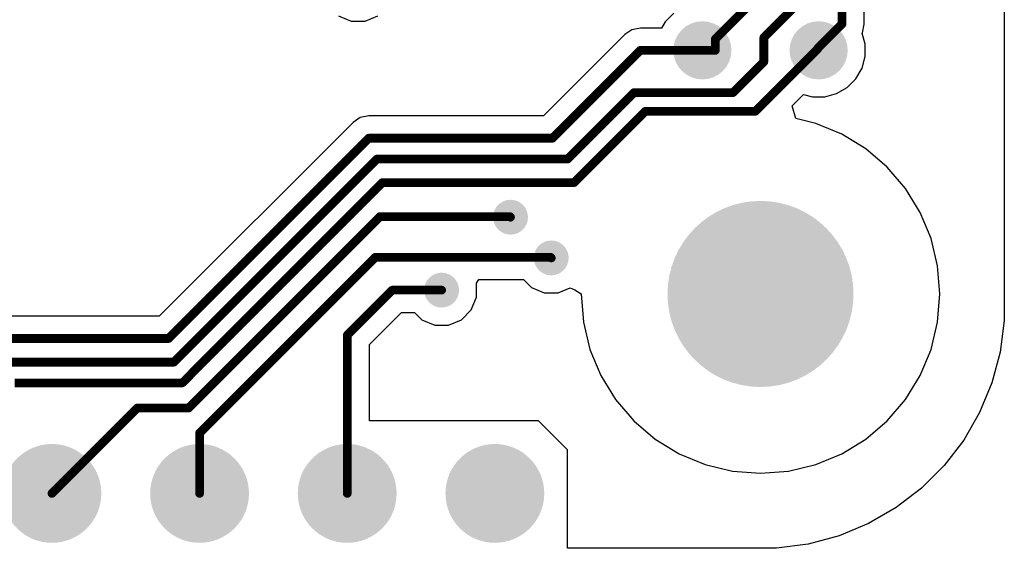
# Model space of a CAD drawing. Header units: inches. Extents: x 0.3 to 40.7, y 0.3 to 25.1.
# Tile 3 of 5: x 23.8 to 40.7, y 0.3 to 9.4. Entities that reach past the tile are written whole.
import ezdxf

# ---------------------------------------------------------------- set-up
doc = ezdxf.new("R2010")
doc.units = ezdxf.units.IN
for name, color, linetype in [('BOTTOM', 5, 'Continuous'), ('Pad Holes', 156, 'Continuous'), ('Via Holes', 16, 'Continuous')]:
    doc.layers.add(name, color=color, linetype=linetype)

# ---------------------------------------------------------------- blocks, each defined once
blk = doc.blocks.new('TP_1_00MM_B_2439')
at = {"layer": 'BOTTOM'}
h = blk.add_hatch(color=5, dxfattribs=at)
edge = h.paths.add_edge_path()
edge.add_arc((0, 0), 0.5, 0, 360)
blk = doc.blocks.new('TP_1_00MM_B_2444')
at = {"layer": 'BOTTOM'}
h = blk.add_hatch(color=5, dxfattribs=at)
edge = h.paths.add_edge_path()
edge.add_arc((0, 0), 0.5, 0, 360)
blk = doc.blocks.new('PIN_HEADER_2_54___VERT__1_10POS_2448')
at = {"layer": 'BOTTOM'}
h = blk.add_hatch(color=5, dxfattribs=at)
edge = h.paths.add_edge_path()
edge.add_arc((3.81, 0), 0.85, 0, 360)
h = blk.add_hatch(color=5, dxfattribs=at)
edge = h.paths.add_edge_path()
edge.add_arc((6.35, 0), 0.85, 0, 360)
h = blk.add_hatch(color=5, dxfattribs=at)
edge = h.paths.add_edge_path()
edge.add_arc((8.89, 0), 0.85, 0, 360)
h = blk.add_hatch(color=5, dxfattribs=at)
edge = h.paths.add_edge_path()
edge.add_arc((11.43, 0), 0.85, 0, 360)
at = {"layer": 'Pad Holes'}
h = blk.add_hatch(color=7, dxfattribs=at)
edge = h.paths.add_edge_path()
edge.add_arc((3.81, 0), 0.5, 0, 360)
h = blk.add_hatch(color=7, dxfattribs=at)
edge = h.paths.add_edge_path()
edge.add_arc((6.35, 0), 0.5, 0, 360)
h = blk.add_hatch(color=7, dxfattribs=at)
edge = h.paths.add_edge_path()
edge.add_arc((8.89, 0), 0.5, 0, 360)
h = blk.add_hatch(color=7, dxfattribs=at)
edge = h.paths.add_edge_path()
edge.add_arc((11.43, 0), 0.5, 0, 360)

msp = doc.modelspace()

# ---------------------------------------------------------------- hatches: boundary and pattern name
at = {"layer": 'BOTTOM'}
h = msp.add_hatch(color=5, dxfattribs=at)
edge = h.paths.add_edge_path()
edge.add_arc((32.2, 6), 0.3, 0, 360)
h = msp.add_hatch(color=5, dxfattribs=at)
edge = h.paths.add_edge_path()
edge.add_arc((36.5, 4.68), 1.5, 0, 360)
h = msp.add_hatch(color=5, dxfattribs=at)
edge = h.paths.add_edge_path()
edge.add_arc((32.9, 5.3), 0.3, 0, 360)
h = msp.add_hatch(color=5, dxfattribs=at)
edge = h.paths.add_edge_path()
edge.add_arc((31.014, 4.746), 0.3, 0, 360)
at = {"layer": 'Pad Holes'}
h = msp.add_hatch(color=7, dxfattribs=at)
edge = h.paths.add_edge_path()
edge.add_arc((36.5, 4.68), 1.6, 0, 360)
at = {"layer": 'Via Holes'}
h = msp.add_hatch(color=7, dxfattribs=at)
edge = h.paths.add_edge_path()
edge.add_arc((32.2, 6), 0.15, 0, 360)
h = msp.add_hatch(color=7, dxfattribs=at)
edge = h.paths.add_edge_path()
edge.add_arc((32.9, 5.3), 0.15, 0, 360)
h = msp.add_hatch(color=7, dxfattribs=at)
edge = h.paths.add_edge_path()
edge.add_arc((31.014, 4.746), 0.15, 0, 360)

# ---------------------------------------------------------------- linework, layer by layer
at = {"layer": 'BOTTOM'}
for p, q in [((40.694, 20.86), (40.694, 4.5)), ((38.282, 9.319), (38.282, 10.442)), ((35.009, 9.51), (34.86, 9.361)), ((29.239, 9.464), (29.46, 9.373)), ((29.46, 9.373), (29.698, 9.373)), ((29.698, 9.373), (29.919, 9.464)), ((34.86, 9.361), (34.797, 9.252)), ((38.253, 9.172), (38.282, 9.319)), ((34.288, 9.223), (34.164, 9.14)), ((34.434, 9.252), (34.288, 9.223)), ((34.797, 9.252), (34.434, 9.252)), ((38.249, 9.166), (38.253, 9.172)), ((38.3, 8.975), (38.249, 9.166)), ((34.164, 9.14), (32.764, 7.741)), ((38.3, 8.765), (38.3, 8.975)), ((38.246, 8.561), (38.3, 8.765)), ((38.14, 8.379), (38.246, 8.561)), ((37.991, 8.23), (38.14, 8.379)), ((37.809, 8.125), (37.991, 8.23)), ((37.047, 7.917), (37.242, 8.111)), ((37.242, 8.111), (37.395, 8.07)), ((37.395, 8.07), (37.605, 8.07)), ((37.605, 8.07), (37.809, 8.125)), ((37.11, 7.696), (37.047, 7.917)), ((29.49, 7.629), (26.157, 4.296)), ((29.614, 7.712), (29.49, 7.629)), ((29.761, 7.741), (29.614, 7.712)), ((32.764, 7.741), (29.761, 7.741)), ((37.453, 7.614), (37.11, 7.696)), ((37.9, 7.428), (37.453, 7.614)), ((38.313, 7.175), (37.9, 7.428)), ((38.681, 6.861), (38.313, 7.175)), ((38.995, 6.493), (38.681, 6.861)), ((39.248, 6.08), (38.995, 6.493)), ((39.434, 5.633), (39.248, 6.08)), ((39.547, 5.163), (39.434, 5.633)), ((39.585, 4.68), (39.547, 5.163)), ((31.614, 4.865), (31.656, 4.928)), ((31.656, 4.928), (32.424, 4.928)), ((32.424, 4.928), (32.56, 4.791)), ((31.614, 4.627), (31.614, 4.865)), ((32.56, 4.791), (32.781, 4.7)), ((33.019, 4.7), (33.223, 4.784)), ((33.223, 4.784), (33.303, 4.753)), ((33.303, 4.753), (33.416, 4.685)), ((31.523, 4.406), (31.614, 4.627)), ((32.781, 4.7), (33.019, 4.7)), ((33.416, 4.685), (33.416, 4.68)), ((33.416, 4.68), (33.454, 4.197)), ((39.547, 4.197), (39.585, 4.68)), ((31.354, 4.237), (31.523, 4.406)), ((40.694, 4.5), (40.694, 4.225)), ((26.157, 4.296), (19.354, 4.296)), ((29.772, 3.812), (30.325, 4.364)), ((30.325, 4.364), (30.548, 4.364)), ((30.548, 4.364), (30.675, 4.237)), ((30.675, 4.237), (30.895, 4.146)), ((31.134, 4.146), (31.354, 4.237)), ((30.895, 4.146), (31.134, 4.146)), ((33.454, 4.197), (33.566, 3.727)), ((39.434, 3.727), (39.547, 4.197)), ((40.694, 4.225), (40.622, 3.68)), ((29.772, 2.5), (29.772, 3.812)), ((33.566, 3.727), (33.752, 3.28)), ((39.248, 3.28), (39.434, 3.727)), ((40.622, 3.68), (40.48, 3.149)), ((33.752, 3.28), (34.005, 2.867)), ((38.995, 2.867), (39.248, 3.28)), ((40.48, 3.149), (40.27, 2.641)), ((34.005, 2.867), (34.319, 2.499)), ((38.681, 2.499), (38.995, 2.867)), ((40.27, 2.641), (39.995, 2.165)), ((32.681, 2.5), (29.772, 2.5)), ((33.181, 2), (32.681, 2.5)), ((34.319, 2.499), (34.687, 2.185)), ((38.313, 2.185), (38.681, 2.499)), ((34.687, 2.185), (35.1, 1.932)), ((37.9, 1.932), (38.313, 2.185)), ((39.995, 2.165), (39.66, 1.729)), ((33.181, 0.306), (33.181, 2)), ((35.1, 1.932), (35.547, 1.746)), ((37.453, 1.746), (37.9, 1.932)), ((35.547, 1.746), (36.018, 1.633)), ((36.983, 1.633), (37.453, 1.746)), ((39.66, 1.729), (39.271, 1.34)), ((36.018, 1.633), (36.5, 1.596)), ((36.5, 1.596), (36.983, 1.633)), ((39.271, 1.34), (38.835, 1.005)), ((38.835, 1.005), (38.359, 0.73)), ((38.359, 0.73), (37.851, 0.52)), ((37.851, 0.52), (37.32, 0.378)), ((37.32, 0.378), (36.775, 0.306)), ((36.5, 0.306), (33.181, 0.306)), ((36.775, 0.306), (36.5, 0.306))]:
    msp.add_line(p, q, dxfattribs=at)
at = {"layer": 'BOTTOM', "const_width": 0.15}
for points in [[(37.9, 9.319), (37.9, 10.6)], [(36.557, 9.089), (37.5, 10.032)], [(35.722, 9.062), (36.57, 9.91)], [(37.48, 8.899), (37.9, 9.319)], [(36.557, 8.673), (36.557, 9.089)], [(35.722, 8.87), (35.722, 9.062)], [(32.923, 7.359), (34.434, 8.87)], [(34.434, 8.87), (35.5, 8.87)], [(35.5, 8.87), (35.722, 8.87)], [(36.413, 7.823), (37.48, 8.89)], [(37.48, 8.89), (37.48, 8.899)], [(36.027, 8.143), (36.557, 8.673)], [(33.181, 7), (34.324, 8.143)], [(34.324, 8.143), (36.027, 8.143)], [(33.296, 6.596), (34.523, 7.823)], [(34.523, 7.823), (36.413, 7.823)], [(26.316, 3.914), (29.761, 7.359)], [(29.761, 7.359), (32.923, 7.359)], [(26.409, 3.507), (29.902, 7)], [(29.902, 7), (33.181, 7)], [(26.553, 3.151), (29.998, 6.596)], [(29.998, 6.596), (33.296, 6.596)], [(26.66, 2.718), (29.952, 6.01)], [(29.952, 6.01), (32.19, 6.01)], [(32.19, 6.01), (32.2, 6)], [(26.85, 2.289), (29.871, 5.31)], [(29.871, 5.31), (32.89, 5.31)], [(32.89, 5.31), (32.9, 5.3)], [(29.39, 3.97), (30.166, 4.746)], [(30.166, 4.746), (31.014, 4.746)], [(19.354, 3.914), (26.316, 3.914)], [(29.39, 1.25), (29.39, 3.97)], [(21.487, 3.507), (26.409, 3.507)], [(23.671, 3.151), (26.553, 3.151)], [(24.31, 1.25), (25.778, 2.718)], [(25.778, 2.718), (26.66, 2.718)], [(26.85, 1.25), (26.85, 2.289)]]:
    msp.add_lwpolyline(points, dxfattribs=at)
at = {"layer": 'BOTTOM', "const_width": 0.075}
for points in [[(37.862, 9.319, 1), (37.938, 9.319, 1)], [(37.862, 9.319, 1), (37.938, 9.319, 1)], [(36.52, 9.089, 1), (36.595, 9.089, 1)], [(36.52, 9.089, 1), (36.595, 9.089, 1)], [(35.685, 9.062, 1), (35.76, 9.062, 1)], [(35.685, 9.062, 1), (35.76, 9.062, 1)], [(34.396, 8.87, 1), (34.471, 8.87, 1)], [(34.396, 8.87, 1), (34.471, 8.87, 1)], [(35.463, 8.87, 1), (35.538, 8.87, 1)], [(35.463, 8.87, 1), (35.538, 8.87, 1)], [(35.685, 8.87, 1), (35.76, 8.87, 1)], [(35.685, 8.87, 1), (35.76, 8.87, 1)], [(37.443, 8.899, 1), (37.518, 8.899, 1)], [(37.443, 8.899, 1), (37.518, 8.899, 1)], [(37.443, 8.89, 1), (37.518, 8.89, 1)], [(37.443, 8.89, 1), (37.518, 8.89, 1)], [(36.52, 8.673, 1), (36.595, 8.673, 1)], [(36.52, 8.673, 1), (36.595, 8.673, 1)], [(34.287, 8.143, 1), (34.362, 8.143, 1)], [(34.287, 8.143, 1), (34.362, 8.143, 1)], [(35.989, 8.143, 1), (36.064, 8.143, 1)], [(35.989, 8.143, 1), (36.064, 8.143, 1)], [(34.485, 7.823, 1), (34.56, 7.823, 1)], [(34.485, 7.823, 1), (34.56, 7.823, 1)], [(36.375, 7.823, 1), (36.45, 7.823, 1)], [(36.375, 7.823, 1), (36.45, 7.823, 1)], [(29.723, 7.359, 1), (29.798, 7.359, 1)], [(29.723, 7.359, 1), (29.798, 7.359, 1)], [(32.885, 7.359, 1), (32.96, 7.359, 1)], [(32.885, 7.359, 1), (32.96, 7.359, 1)], [(29.864, 7, 1), (29.939, 7, 1)], [(29.864, 7, 1), (29.939, 7, 1)], [(33.144, 7, 1), (33.219, 7, 1)], [(33.144, 7, 1), (33.219, 7, 1)], [(29.96, 6.596, 1), (30.035, 6.596, 1)], [(29.96, 6.596, 1), (30.035, 6.596, 1)], [(33.259, 6.596, 1), (33.334, 6.596, 1)], [(33.259, 6.596, 1), (33.334, 6.596, 1)], [(29.914, 6.01, 1), (29.989, 6.01, 1)], [(29.914, 6.01, 1), (29.989, 6.01, 1)], [(32.152, 6.01, 1), (32.227, 6.01, 1)], [(32.152, 6.01, 1), (32.227, 6.01, 1)], [(32.162, 6, 1), (32.237, 6, 1)], [(29.833, 5.31, 1), (29.908, 5.31, 1)], [(29.833, 5.31, 1), (29.908, 5.31, 1)], [(32.852, 5.31, 1), (32.927, 5.31, 1)], [(32.852, 5.31, 1), (32.927, 5.31, 1)], [(32.862, 5.3, 1), (32.938, 5.3, 1)], [(30.129, 4.746, 1), (30.204, 4.746, 1)], [(30.129, 4.746, 1), (30.204, 4.746, 1)], [(30.977, 4.746, 1), (31.052, 4.746, 1)], [(26.278, 3.914, 1), (26.353, 3.914, 1)], [(26.278, 3.914, 1), (26.353, 3.914, 1)], [(29.353, 3.97, 1), (29.428, 3.97, 1)], [(29.353, 3.97, 1), (29.428, 3.97, 1)], [(26.371, 3.507, 1), (26.446, 3.507, 1)], [(26.371, 3.507, 1), (26.446, 3.507, 1)], [(26.515, 3.151, 1), (26.59, 3.151, 1)], [(26.515, 3.151, 1), (26.59, 3.151, 1)], [(25.741, 2.718, 1), (25.816, 2.718, 1)], [(25.741, 2.718, 1), (25.816, 2.718, 1)], [(26.623, 2.718, 1), (26.698, 2.718, 1)], [(26.623, 2.718, 1), (26.698, 2.718, 1)], [(26.813, 2.289, 1), (26.888, 2.289, 1)], [(26.813, 2.289, 1), (26.888, 2.289, 1)], [(24.273, 1.25, 1), (24.348, 1.25, 1)], [(26.813, 1.25, 1), (26.888, 1.25, 1)], [(29.353, 1.25, 1), (29.428, 1.25, 1)]]:
    msp.add_lwpolyline(points, format="xyb", close=True, dxfattribs=at)

# ---------------------------------------------------------------- block references
at = {"rotation": 180}
for name, p in [('TP_1_00MM_B_2439', (35.5, 8.87)), ('TP_1_00MM_B_2444', (37.5, 8.87))]:
    msp.add_blockref(name, p, dxfattribs=at)
msp.add_blockref('PIN_HEADER_2_54___VERT__1_10POS_2448', (20.5, 1.25))

doc.saveas('drawing.dxf')
